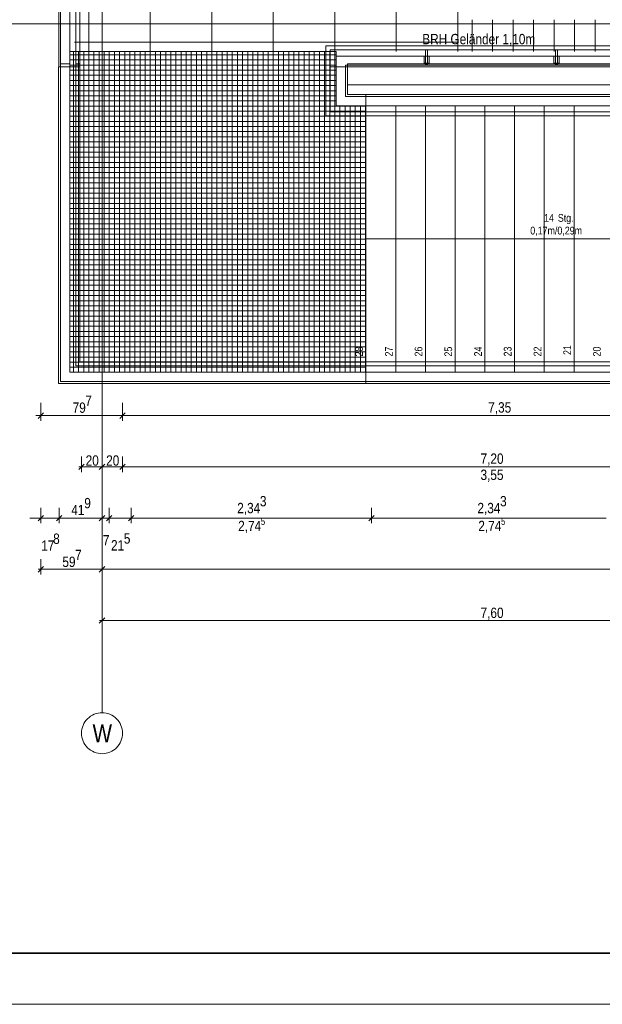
# Model space of a CAD drawing. Extents: x -1920 to 300, y 62 to 656.
# Tile 2 of 60: x -1824 to -1767, y 62 to 159. Entities that reach past the tile are written whole.
import ezdxf
from ezdxf.lldxf.tags import DXFTag

# ---------------------------------------------------------------- set-up
doc = ezdxf.new("R2010")
doc.units = 0
doc.layers.get('0').update_dxf_attribs({"lineweight": 35})
for name, color, linetype, lineweight, true_color in [('30 -33 Aussenwände- 7 Fassade_ Elemente', 7, 'Continuous', 9, 0x00aacc), ('30 -34 Innenwände- 6 Elemente', 7, 'Continuous', 9, 0xff6633), ('30 -35 Decken- 2.2 Treppen Außen', 7, 'Continuous', 9, 0x009999), ('30 -36 Dächer- 3 Dachbeläge', 7, 'Continuous', 15, 0x9999ff), ('30 -36 Dächer- 4 Dachbekleidungen', 7, 'Continuous', 9, 0xccccff), ('70 -72 Beschriftung- 1 Beschriftung allgemein', 7, 'Continuous', 9, 0xff6633), ('70 -76 Bemaßung- 2 Allgemein', 9, 'Continuous', 5, 0x808080)]:
    doc.layers.add(name, color=color, linetype=linetype, lineweight=lineweight, true_color=true_color)
for name, color, linetype, lineweight in [('60- 61 allgemeine Ausstattung- 4 Terrassen', 7, 'Continuous', 9), ('70 -71 Achsen- 1 Gebäudeachsen', 7, 'STRICHPUNKT2-A06G9HJF8I', 18), ('iwb_Plankopf Rahmen', 7, 'Continuous', 35), ('Keine-1', 7, 'Continuous', 15)]:
    doc.layers.add(name, color=color, linetype=linetype, lineweight=lineweight)
doc.styles.get("Standard").update_dxf_attribs({"font": 'ARIALN.TTF'})
tags = doc.linetypes.add('STRICHPUNKT2-A06G9HJF8I', pattern=[12.7, 6.35, -3.175, 0, -3.175]).pattern_tags.tags
tags[10:11] = [DXFTag(74, 4), DXFTag(75, 0), DXFTag(340, '0'), DXFTag(46, 0.0), DXFTag(50, 0.0), DXFTag(44, 0.0), DXFTag(45, 0.0)]
tags[8:9] = [DXFTag(74, 4), DXFTag(75, 0), DXFTag(340, '0'), DXFTag(46, 0.0), DXFTag(50, 0.0), DXFTag(44, 0.0), DXFTag(45, 0.0)]
tags[6:7] = [DXFTag(74, 4), DXFTag(75, 0), DXFTag(340, '0'), DXFTag(46, 0.0), DXFTag(50, 0.0), DXFTag(44, 0.0), DXFTag(45, 0.0)]
tags[4:5] = [DXFTag(74, 4), DXFTag(75, 0), DXFTag(340, '0'), DXFTag(46, 0.0), DXFTag(50, 0.0), DXFTag(44, 0.0), DXFTag(45, 0.0)]

# ---------------------------------------------------------------- blocks, each defined once
blk = doc.blocks.new('Referenz-A06G9HJH8I', base_point=(-1905.787, 86.892))
at = {"layer": '30 -33 Aussenwände- 7 Fassade_ Elemente', "color": 0, "linetype": 'Continuous', "ltscale": 0.13}
for p, q in [((-1820.031, 153.942), (-1820.031, 236.824)), ((-1820.081, 123.042), (-1820.081, 153.942)), ((-1820.081, 153.942), (-1820.031, 153.942)), ((-1667.731, 154.242), (-1791.881, 154.242)), ((-1791.881, 154.242), (-1791.881, 151.242)), ((-1791.881, 151.242), (-1790.081, 151.242)), ((-1790.081, 151.242), (-1790.081, 123.042)), ((-1790.081, 123.042), (-1820.081, 123.042))]:
    blk.add_line(p, q, dxfattribs=at)
at = {"layer": '30 -33 Aussenwände- 7 Fassade_ Elemente', "color": 0}
for p, q in [((-1791.881, 153.942), (-1740.531, 153.942)), ((-1791.881, 152.172), (-1791.881, 153.942)), ((-1740.531, 152.172), (-1791.881, 152.172))]:
    blk.add_line(p, q, dxfattribs=at)
at = {"layer": '30 -34 Innenwände- 6 Elemente', "color": 0, "linetype": 'Continuous', "ltscale": 0.13}
for p, q in [((-1819.881, 236.442), (-1819.881, 154.242)), ((-1818.981, 154.242), (-1818.981, 236.442)), ((-1818.381, 236.442), (-1818.381, 154.242)), ((-1817.981, 154.242), (-1817.981, 236.442)), ((-1668.031, 155.992), (-1793.981, 155.992)), ((-1793.981, 155.992), (-1793.981, 149.142)), ((-1793.581, 149.542), (-1793.581, 155.592)), ((-1793.581, 155.592), (-1668.031, 155.592)), ((-1668.031, 154.992), (-1792.981, 154.992)), ((-1792.981, 154.992), (-1792.981, 150.142)), ((-1819.881, 154.242), (-1818.981, 154.242)), ((-1819.881, 153.942), (-1819.881, 123.242)), ((-1818.981, 153.942), (-1819.881, 153.942)), ((-1818.981, 124.142), (-1818.981, 153.942)), ((-1818.381, 154.242), (-1817.981, 154.242)), ((-1818.381, 153.942), (-1818.381, 124.742)), ((-1817.981, 153.942), (-1818.381, 153.942)), ((-1817.981, 125.142), (-1817.981, 153.942)), ((-1792.081, 151.042), (-1792.081, 154.092)), ((-1792.081, 154.092), (-1668.031, 154.092)), ((-1790.081, 151.042), (-1792.081, 151.042)), ((-1790.081, 150.142), (-1790.081, 151.042)), ((-1792.981, 150.142), (-1790.081, 150.142)), ((-1793.981, 149.142), (-1790.081, 149.142)), ((-1790.081, 149.542), (-1793.581, 149.542)), ((-1790.081, 149.142), (-1790.081, 149.542)), ((-1790.081, 125.142), (-1817.981, 125.142)), ((-1790.081, 124.742), (-1790.081, 125.142)), ((-1790.081, 124.142), (-1818.981, 124.142)), ((-1818.381, 124.742), (-1790.081, 124.742)), ((-1790.081, 123.242), (-1790.081, 124.142)), ((-1819.881, 123.242), (-1790.081, 123.242))]:
    blk.add_line(p, q, dxfattribs=at)
at = {"layer": '30 -35 Decken- 2.2 Treppen Außen', "color": 0, "linetype": 'Continuous', "ltscale": 0.13}
for p, q in [((-1790.081, 151.242), (-1790.081, 123.042)), ((-1699.681, 151.242), (-1790.081, 151.242)), ((-1790.081, 151.242), (-1790.081, 150.142)), ((-1790.081, 151.042), (-1699.681, 151.042)), ((-1790.081, 150.142), (-1790.081, 151.042)), ((-1790.081, 150.142), (-1699.681, 150.142)), ((-1787.181, 150.142), (-1790.081, 150.142)), ((-1787.181, 150.142), (-1787.181, 124.142)), ((-1784.281, 150.142), (-1787.181, 150.142)), ((-1781.381, 150.142), (-1784.281, 150.142)), ((-1784.281, 150.142), (-1784.281, 124.142)), ((-1778.481, 150.142), (-1781.381, 150.142)), ((-1781.381, 150.142), (-1781.381, 124.142)), ((-1778.481, 150.142), (-1778.481, 124.142)), ((-1775.581, 150.142), (-1778.481, 150.142)), ((-1772.681, 150.142), (-1775.581, 150.142)), ((-1775.581, 150.142), (-1775.581, 124.142)), ((-1772.681, 150.142), (-1772.681, 124.142)), ((-1769.781, 150.142), (-1772.681, 150.142)), ((-1769.781, 150.142), (-1769.781, 124.142)), ((-1766.881, 150.142), (-1769.781, 150.142)), ((-1790.081, 149.142), (-1790.081, 149.542)), ((-1790.081, 149.542), (-1699.681, 149.542)), ((-1699.681, 149.142), (-1790.081, 149.142)), ((-1699.681, 137.142), (-1790.081, 137.142)), ((-1699.681, 125.142), (-1790.081, 125.142)), ((-1790.081, 125.142), (-1790.081, 124.742)), ((-1790.081, 124.742), (-1699.681, 124.742)), ((-1790.081, 124.142), (-1790.081, 123.242)), ((-1790.081, 124.142), (-1790.081, 123.042)), ((-1699.681, 124.142), (-1790.081, 124.142)), ((-1787.181, 124.142), (-1790.081, 124.142)), ((-1784.281, 124.142), (-1787.181, 124.142)), ((-1781.381, 124.142), (-1784.281, 124.142)), ((-1778.481, 124.142), (-1781.381, 124.142)), ((-1775.581, 124.142), (-1778.481, 124.142)), ((-1772.681, 124.142), (-1775.581, 124.142)), ((-1769.781, 124.142), (-1772.681, 124.142)), ((-1766.881, 124.142), (-1769.781, 124.142)), ((-1790.081, 123.242), (-1699.681, 123.242)), ((-1790.081, 123.042), (-1699.681, 123.042))]:
    blk.add_line(p, q, dxfattribs=at)
at = {"layer": '30 -35 Decken- 2.2 Treppen Außen', "color": 0, "linetype": 'Continuous', "lineweight": 5, "ltscale": 0.13}
for p, q in [((-1790.081, 137.142), (-1790.051, 137.151)), ((-1790.051, 137.134), (-1790.081, 137.142)), ((-1790.051, 137.151), (-1790.051, 137.134))]:
    blk.add_line(p, q, dxfattribs=at)
at = {"layer": '30 -36 Dächer- 3 Dachbeläge', "color": 0, "linetype": 'Continuous', "ltscale": 0.15}
for p, q in [((-1820.031, 236.442), (-1820.031, 153.942)), ((-1818.381, 155.442), (-1818.381, 236.442)), ((-1817.981, 155.442), (-1818.381, 155.442)), ((-1817.981, 153.942), (-1817.981, 155.442)), ((-1793.581, 155.592), (-1668.031, 155.592)), ((-1793.581, 153.942), (-1793.581, 155.592)), ((-1820.031, 153.942), (-1817.981, 153.942)), ((-1668.031, 153.942), (-1793.581, 153.942))]:
    blk.add_line(p, q, dxfattribs=at)
at = {"layer": '30 -36 Dächer- 3 Dachbeläge', "color": 0, "lineweight": 9}
for p, q in [((-1784.064, 154.292), (-1784.264, 154.292)), ((-1784.264, 154.292), (-1784.264, 154.092)), ((-1784.064, 154.092), (-1784.064, 154.292)), ((-1771.397, 154.292), (-1771.597, 154.292)), ((-1771.597, 154.292), (-1771.597, 154.092)), ((-1771.397, 154.092), (-1771.397, 154.292))]:
    blk.add_line(p, q, dxfattribs=at)
at = {"layer": '30 -36 Dächer- 3 Dachbeläge', "color": 0, "lineweight": 0}
for points in [[(-1784.264, 154.092), (-1784.264, 154.292), (-1784.064, 154.092)], [(-1784.064, 154.092), (-1784.264, 154.292), (-1784.064, 154.292)], [(-1771.597, 154.092), (-1771.597, 154.292), (-1771.397, 154.092)], [(-1771.397, 154.092), (-1771.597, 154.292), (-1771.397, 154.292)]]:
    blk.add_solid(points, dxfattribs=at)
at = {"layer": '30 -36 Dächer- 4 Dachbekleidungen', "color": 0, "linetype": 'Continuous', "ltscale": 0.13}
for p, q in [((-1819.881, 153.942), (-1819.881, 236.442)), ((-1818.981, 236.442), (-1818.981, 153.942)), ((-1818.381, 153.942), (-1818.381, 236.442)), ((-1817.981, 236.442), (-1817.981, 153.942)), ((-1668.031, 155.992), (-1793.981, 155.992)), ((-1793.981, 155.992), (-1793.981, 149.142)), ((-1793.581, 149.542), (-1793.581, 155.592)), ((-1793.581, 155.592), (-1668.031, 155.592)), ((-1668.031, 154.992), (-1792.981, 154.992)), ((-1792.981, 154.992), (-1792.981, 150.142)), ((-1784.414, 154.992), (-1784.414, 154.292)), ((-1784.064, 155.592), (-1784.264, 155.592)), ((-1784.264, 155.592), (-1784.264, 154.992)), ((-1784.264, 154.292), (-1784.264, 154.992)), ((-1784.064, 154.992), (-1784.064, 155.592)), ((-1784.064, 154.992), (-1784.064, 154.292)), ((-1783.914, 154.992), (-1783.914, 154.292)), ((-1771.747, 154.992), (-1771.747, 154.292)), ((-1771.397, 155.592), (-1771.597, 155.592)), ((-1771.597, 155.592), (-1771.597, 154.992)), ((-1771.597, 154.292), (-1771.597, 154.992)), ((-1771.397, 154.992), (-1771.397, 155.592)), ((-1771.397, 154.992), (-1771.397, 154.292)), ((-1771.247, 154.992), (-1771.247, 154.292)), ((-1818.981, 153.942), (-1819.881, 153.942)), ((-1817.981, 153.942), (-1818.381, 153.942)), ((-1792.081, 151.042), (-1792.081, 154.092)), ((-1792.081, 154.092), (-1668.031, 154.092)), ((-1784.414, 154.292), (-1784.264, 154.292)), ((-1784.064, 154.292), (-1784.264, 154.292)), ((-1783.914, 154.292), (-1784.064, 154.292)), ((-1771.747, 154.292), (-1771.597, 154.292)), ((-1771.397, 154.292), (-1771.597, 154.292)), ((-1771.247, 154.292), (-1771.397, 154.292)), ((-1790.081, 151.042), (-1792.081, 151.042)), ((-1790.081, 150.142), (-1790.081, 151.042)), ((-1792.981, 150.142), (-1790.081, 150.142)), ((-1793.981, 149.142), (-1790.081, 149.142)), ((-1790.081, 149.542), (-1793.581, 149.542)), ((-1790.081, 149.142), (-1790.081, 149.542))]:
    blk.add_line(p, q, dxfattribs=at)
at = {"layer": '60- 61 allgemeine Ausstattung- 4 Terrassen', "color": 0}
for p, q in [((-1817.131, 155.442), (-1817.131, 236.442)), ((-1811.131, 155.442), (-1811.131, 234.672)), ((-1805.131, 155.442), (-1805.131, 234.672)), ((-1799.131, 155.442), (-1799.131, 234.672)), ((-1793.131, 155.442), (-1793.131, 234.672)), ((-1787.131, 155.442), (-1787.131, 234.672)), ((-1781.131, 155.442), (-1781.131, 234.672)), ((-1779.731, 155.442), (-1779.731, 158.542)), ((-1777.731, 155.442), (-1777.731, 158.542)), ((-1775.731, 155.442), (-1775.731, 158.542)), ((-1773.731, 155.442), (-1773.731, 158.542)), ((-1771.731, 155.442), (-1771.731, 158.542)), ((-1769.731, 155.442), (-1769.731, 158.542)), ((-1767.731, 155.442), (-1767.731, 158.542)), ((-1818.531, 156.342), (-1781.131, 156.342)), ((-1792.981, 155.442), (-1818.981, 155.442)), ((-1818.981, 155.442), (-1818.981, 124.142)), ((-1818.981, 155.113), (-1792.981, 155.113)), ((-1818.621, 124.142), (-1818.621, 155.442)), ((-1818.121, 124.142), (-1818.121, 155.442)), ((-1817.621, 124.142), (-1817.621, 155.442)), ((-1817.121, 124.142), (-1817.121, 155.442)), ((-1816.621, 124.142), (-1816.621, 155.442)), ((-1816.121, 124.142), (-1816.121, 155.442)), ((-1815.621, 124.142), (-1815.621, 155.442)), ((-1815.121, 124.142), (-1815.121, 155.442)), ((-1814.621, 124.142), (-1814.621, 155.442)), ((-1814.121, 124.142), (-1814.121, 155.442)), ((-1813.621, 124.142), (-1813.621, 155.442)), ((-1813.121, 124.142), (-1813.121, 155.442)), ((-1812.621, 124.142), (-1812.621, 155.442)), ((-1812.121, 124.142), (-1812.121, 155.442)), ((-1811.621, 124.142), (-1811.621, 155.442)), ((-1811.121, 124.142), (-1811.121, 155.442)), ((-1810.621, 124.142), (-1810.621, 155.442)), ((-1810.121, 124.142), (-1810.121, 155.442)), ((-1809.621, 124.142), (-1809.621, 155.442)), ((-1809.121, 124.142), (-1809.121, 155.442)), ((-1808.621, 124.142), (-1808.621, 155.442)), ((-1808.121, 124.142), (-1808.121, 155.442)), ((-1807.621, 124.142), (-1807.621, 155.442)), ((-1807.121, 124.142), (-1807.121, 155.442)), ((-1806.621, 124.142), (-1806.621, 155.442)), ((-1806.121, 124.142), (-1806.121, 155.442)), ((-1805.621, 124.142), (-1805.621, 155.442)), ((-1805.121, 124.142), (-1805.121, 155.442)), ((-1804.621, 124.142), (-1804.621, 155.442)), ((-1804.121, 124.142), (-1804.121, 155.442)), ((-1803.621, 124.142), (-1803.621, 155.442)), ((-1803.121, 124.142), (-1803.121, 155.442)), ((-1802.621, 124.142), (-1802.621, 155.442)), ((-1802.121, 124.142), (-1802.121, 155.442)), ((-1801.621, 124.142), (-1801.621, 155.442)), ((-1801.121, 124.142), (-1801.121, 155.442)), ((-1800.621, 124.142), (-1800.621, 155.442)), ((-1800.121, 124.142), (-1800.121, 155.442)), ((-1799.621, 124.142), (-1799.621, 155.442)), ((-1799.121, 124.142), (-1799.121, 155.442)), ((-1798.621, 124.142), (-1798.621, 155.442)), ((-1798.121, 124.142), (-1798.121, 155.442)), ((-1797.621, 124.142), (-1797.621, 155.442)), ((-1797.121, 124.142), (-1797.121, 155.442)), ((-1796.621, 124.142), (-1796.621, 155.442)), ((-1796.121, 124.142), (-1796.121, 155.442)), ((-1795.621, 124.142), (-1795.621, 155.442)), ((-1795.121, 124.142), (-1795.121, 155.442)), ((-1794.621, 124.142), (-1794.621, 155.442)), ((-1794.121, 124.142), (-1794.121, 155.442)), ((-1793.621, 124.142), (-1793.621, 155.442)), ((-1793.121, 124.142), (-1793.121, 155.442)), ((-1792.981, 150.142), (-1792.981, 155.442)), ((-1818.981, 154.613), (-1792.981, 154.613)), ((-1818.981, 154.113), (-1792.981, 154.113)), ((-1818.981, 153.613), (-1792.981, 153.613)), ((-1818.981, 153.113), (-1792.981, 153.113)), ((-1818.981, 152.613), (-1792.981, 152.613)), ((-1818.981, 152.113), (-1792.981, 152.113)), ((-1818.981, 151.613), (-1792.981, 151.613)), ((-1818.981, 151.113), (-1792.981, 151.113)), ((-1818.981, 150.613), (-1792.981, 150.613)), ((-1818.981, 150.113), (-1790.081, 150.113)), ((-1790.081, 150.142), (-1792.981, 150.142)), ((-1792.621, 124.142), (-1792.621, 150.142)), ((-1792.121, 124.142), (-1792.121, 150.142)), ((-1791.621, 124.142), (-1791.621, 150.142)), ((-1791.121, 124.142), (-1791.121, 150.142)), ((-1790.621, 124.142), (-1790.621, 150.142)), ((-1790.121, 124.142), (-1790.121, 150.142)), ((-1790.081, 124.142), (-1790.081, 150.142)), ((-1818.981, 149.613), (-1790.081, 149.613)), ((-1818.981, 149.113), (-1790.081, 149.113)), ((-1818.981, 148.613), (-1790.081, 148.613)), ((-1818.981, 148.113), (-1790.081, 148.113)), ((-1818.981, 147.613), (-1790.081, 147.613)), ((-1818.981, 147.113), (-1790.081, 147.113)), ((-1818.981, 146.613), (-1790.081, 146.613)), ((-1818.981, 146.113), (-1790.081, 146.113)), ((-1818.981, 145.613), (-1790.081, 145.613)), ((-1818.981, 145.113), (-1790.081, 145.113)), ((-1818.981, 144.613), (-1790.081, 144.613)), ((-1818.981, 144.113), (-1790.081, 144.113)), ((-1818.981, 143.613), (-1790.081, 143.613)), ((-1818.981, 143.113), (-1790.081, 143.113)), ((-1818.981, 142.613), (-1790.081, 142.613)), ((-1818.981, 142.113), (-1790.081, 142.113)), ((-1818.981, 141.613), (-1790.081, 141.613)), ((-1818.981, 141.113), (-1790.081, 141.113)), ((-1818.981, 140.613), (-1790.081, 140.613)), ((-1818.981, 140.113), (-1790.081, 140.113)), ((-1818.981, 139.613), (-1790.081, 139.613)), ((-1818.981, 139.113), (-1790.081, 139.113)), ((-1818.981, 138.613), (-1790.081, 138.613)), ((-1818.981, 138.113), (-1790.081, 138.113)), ((-1818.981, 137.613), (-1790.081, 137.613)), ((-1818.981, 137.113), (-1790.081, 137.113)), ((-1818.981, 136.613), (-1790.081, 136.613)), ((-1818.981, 136.113), (-1790.081, 136.113)), ((-1818.981, 135.613), (-1790.081, 135.613)), ((-1818.981, 135.113), (-1790.081, 135.113)), ((-1818.981, 134.613), (-1790.081, 134.613)), ((-1818.981, 134.113), (-1790.081, 134.113)), ((-1818.981, 133.613), (-1790.081, 133.613)), ((-1818.981, 133.113), (-1790.081, 133.113)), ((-1818.981, 132.613), (-1790.081, 132.613)), ((-1818.981, 132.113), (-1790.081, 132.113)), ((-1818.981, 131.613), (-1790.081, 131.613)), ((-1818.981, 131.113), (-1790.081, 131.113)), ((-1818.981, 130.613), (-1790.081, 130.613)), ((-1818.981, 130.113), (-1790.081, 130.113)), ((-1818.981, 129.613), (-1790.081, 129.613)), ((-1818.981, 129.113), (-1790.081, 129.113)), ((-1818.981, 128.613), (-1790.081, 128.613)), ((-1818.981, 128.113), (-1790.081, 128.113)), ((-1818.981, 127.613), (-1790.081, 127.613)), ((-1818.981, 127.113), (-1790.081, 127.113)), ((-1818.981, 126.613), (-1790.081, 126.613)), ((-1818.981, 126.113), (-1790.081, 126.113)), ((-1818.981, 125.613), (-1790.081, 125.613)), ((-1818.981, 125.113), (-1790.081, 125.113)), ((-1818.981, 124.613), (-1790.081, 124.613)), ((-1818.981, 124.142), (-1790.081, 124.142))]:
    blk.add_line(p, q, dxfattribs=at)
at = {"layer": '70 -71 Achsen- 1 Gebäudeachsen', "color": 0, "linetype": 'STRICHPUNKT2-A06G9HJF8I', "ltscale": 0.18}
for p, q in [((-1815.831, 590.612), (-1815.831, 90.892)), ((-1858.301, 158.142), (-23.361, 158.142))]:
    blk.add_line(p, q, dxfattribs=at)
at = {"layer": '70 -71 Achsen- 1 Gebäudeachsen', "color": 0, "linetype": 'Continuous', "ltscale": 0.18}
for p, q in [((-1817.245, 90.307), (-1817.099, 90.438)), ((-1817.099, 90.438), (-1816.942, 90.555)), ((-1816.942, 90.555), (-1816.773, 90.656)), ((-1816.773, 90.656), (-1816.596, 90.74)), ((-1816.596, 90.74), (-1816.411, 90.806)), ((-1816.411, 90.806), (-1816.221, 90.854)), ((-1816.221, 90.854), (-1816.027, 90.883)), ((-1816.027, 90.883), (-1815.831, 90.892)), ((-1815.831, 90.892), (-1815.635, 90.883)), ((-1815.635, 90.883), (-1815.44, 90.854)), ((-1815.44, 90.854), (-1815.25, 90.806)), ((-1815.25, 90.806), (-1815.065, 90.74)), ((-1815.065, 90.74), (-1814.888, 90.656)), ((-1814.888, 90.656), (-1814.719, 90.555)), ((-1814.719, 90.555), (-1814.562, 90.438)), ((-1814.562, 90.438), (-1814.416, 90.307)), ((-1817.792, 89.283), (-1817.745, 89.473)), ((-1817.745, 89.473), (-1817.678, 89.658)), ((-1817.678, 89.658), (-1817.594, 89.835)), ((-1817.594, 89.835), (-1817.494, 90.004)), ((-1817.494, 90.004), (-1817.377, 90.161)), ((-1817.377, 90.161), (-1817.245, 90.307)), ((-1814.416, 90.307), (-1814.285, 90.161)), ((-1814.285, 90.161), (-1814.168, 90.004)), ((-1814.168, 90.004), (-1814.067, 89.835)), ((-1814.067, 89.835), (-1813.983, 89.658)), ((-1813.983, 89.658), (-1813.917, 89.473)), ((-1813.917, 89.473), (-1813.869, 89.283)), ((-1817.831, 88.892), (-1817.821, 89.088)), ((-1817.821, 88.696), (-1817.831, 88.892)), ((-1817.821, 89.088), (-1817.792, 89.283)), ((-1817.792, 88.502), (-1817.821, 88.696)), ((-1817.745, 88.312), (-1817.792, 88.502)), ((-1813.869, 88.502), (-1813.917, 88.312)), ((-1813.869, 89.283), (-1813.84, 89.088)), ((-1813.84, 88.696), (-1813.869, 88.502)), ((-1813.84, 89.088), (-1813.831, 88.892)), ((-1813.831, 88.892), (-1813.84, 88.696)), ((-1817.678, 88.127), (-1817.745, 88.312)), ((-1817.594, 87.95), (-1817.678, 88.127)), ((-1817.494, 87.781), (-1817.594, 87.95)), ((-1817.377, 87.624), (-1817.494, 87.781)), ((-1817.245, 87.478), (-1817.377, 87.624)), ((-1817.099, 87.346), (-1817.245, 87.478)), ((-1814.416, 87.478), (-1814.562, 87.346)), ((-1814.285, 87.624), (-1814.416, 87.478)), ((-1814.168, 87.781), (-1814.285, 87.624)), ((-1814.067, 87.95), (-1814.168, 87.781)), ((-1813.983, 88.127), (-1814.067, 87.95)), ((-1813.917, 88.312), (-1813.983, 88.127)), ((-1816.942, 87.23), (-1817.099, 87.346)), ((-1816.773, 87.129), (-1816.942, 87.23)), ((-1816.596, 87.045), (-1816.773, 87.129)), ((-1816.411, 86.979), (-1816.596, 87.045)), ((-1816.221, 86.931), (-1816.411, 86.979)), ((-1816.027, 86.902), (-1816.221, 86.931)), ((-1815.831, 86.892), (-1816.027, 86.902)), ((-1815.635, 86.902), (-1815.831, 86.892)), ((-1815.44, 86.931), (-1815.635, 86.902)), ((-1815.25, 86.979), (-1815.44, 86.931)), ((-1815.065, 87.045), (-1815.25, 86.979)), ((-1814.888, 87.129), (-1815.065, 87.045)), ((-1814.719, 87.23), (-1814.888, 87.129)), ((-1814.562, 87.346), (-1814.719, 87.23))]:
    blk.add_line(p, q, dxfattribs=at)
at = {"layer": '70 -76 Bemaßung- 2 Allgemein', "color": 0, "linetype": 'Continuous', "ltscale": 0.13}
for p, q in [((-1821.801, 121.142), (-1821.801, 119.392)), ((-1813.831, 121.142), (-1813.831, 119.392)), ((-1813.831, 121.142), (-1813.831, 119.392)), ((-1822.301, 119.892), (-1821.27, 119.892)), ((-1814.361, 119.892), (-1821.27, 119.892)), ((-1813.331, 119.892), (-1814.361, 119.892)), ((-1814.331, 119.892), (-1813.3, 119.892)), ((-1740.861, 119.892), (-1813.3, 119.892)), ((-1817.831, 115.892), (-1817.831, 114.392)), ((-1815.831, 115.892), (-1815.831, 114.392)), ((-1815.831, 115.892), (-1815.831, 114.392)), ((-1813.831, 115.892), (-1813.831, 114.392)), ((-1813.831, 115.892), (-1813.831, 114.392)), ((-1818.096, 114.627), (-1817.565, 115.158)), ((-1818.081, 114.892), (-1817.3, 114.892)), ((-1816.361, 114.892), (-1817.3, 114.892)), ((-1815.581, 114.892), (-1816.361, 114.892)), ((-1816.096, 114.627), (-1815.565, 115.158)), ((-1815.565, 115.158), (-1816.096, 114.627)), ((-1816.081, 114.892), (-1815.3, 114.892)), ((-1814.361, 114.892), (-1815.3, 114.892)), ((-1813.581, 114.892), (-1814.361, 114.892)), ((-1814.096, 114.627), (-1813.565, 115.158)), ((-1813.565, 115.158), (-1814.096, 114.627)), ((-1814.081, 114.892), (-1813.3, 114.892)), ((-1742.361, 114.892), (-1813.3, 114.892)), ((-1821.801, 110.892), (-1821.801, 109.392)), ((-1820.021, 110.892), (-1820.021, 109.392)), ((-1820.021, 110.892), (-1820.021, 109.392)), ((-1815.831, 110.892), (-1815.831, 109.392)), ((-1815.831, 110.892), (-1815.831, 109.392)), ((-1815.131, 110.892), (-1815.131, 109.392)), ((-1815.131, 110.892), (-1815.131, 109.392)), ((-1812.981, 110.892), (-1812.981, 109.392)), ((-1812.981, 110.892), (-1812.981, 109.392)), ((-1789.547, 110.892), (-1789.547, 109.392)), ((-1789.547, 110.892), (-1789.547, 109.392)), ((-1822.331, 109.892), (-1822.861, 109.892)), ((-1821.551, 109.892), (-1822.331, 109.892)), ((-1821.535, 110.158), (-1822.066, 109.627)), ((-1820.021, 109.892), (-1821.801, 109.892)), ((-1820.286, 109.627), (-1819.755, 110.158)), ((-1820.286, 109.627), (-1819.755, 110.158)), ((-1820.271, 109.892), (-1819.49, 109.892)), ((-1820.271, 109.892), (-1819.49, 109.892)), ((-1819.49, 109.892), (-1818.96, 109.892)), ((-1816.361, 109.892), (-1819.49, 109.892)), ((-1816.361, 109.892), (-1816.891, 109.892)), ((-1815.581, 109.892), (-1816.361, 109.892)), ((-1815.581, 109.892), (-1816.361, 109.892)), ((-1815.661, 109.892), (-1816.191, 109.892)), ((-1815.565, 110.158), (-1816.096, 109.627)), ((-1815.565, 110.158), (-1816.096, 109.627)), ((-1815.131, 109.892), (-1815.831, 109.892)), ((-1814.881, 109.892), (-1815.661, 109.892)), ((-1815.396, 109.627), (-1814.865, 110.158)), ((-1814.865, 110.158), (-1815.396, 109.627)), ((-1815.381, 109.892), (-1814.6, 109.892)), ((-1812.981, 109.892), (-1815.131, 109.892)), ((-1814.6, 109.892), (-1814.07, 109.892)), ((-1813.246, 109.627), (-1812.715, 110.158)), ((-1813.246, 109.627), (-1812.715, 110.158)), ((-1813.231, 109.892), (-1812.45, 109.892)), ((-1813.231, 109.892), (-1812.45, 109.892)), ((-1812.45, 109.892), (-1811.92, 109.892)), ((-1790.078, 109.892), (-1812.45, 109.892)), ((-1789.297, 109.892), (-1790.078, 109.892)), ((-1789.813, 109.627), (-1789.282, 110.158)), ((-1789.282, 110.158), (-1789.813, 109.627)), ((-1789.797, 109.892), (-1789.017, 109.892)), ((-1766.644, 109.892), (-1789.017, 109.892)), ((-1821.801, 105.892), (-1821.801, 104.392)), ((-1815.831, 105.892), (-1815.831, 104.392)), ((-1815.831, 105.892), (-1815.831, 104.392)), ((-1822.066, 104.627), (-1821.535, 105.158)), ((-1822.051, 104.892), (-1821.27, 104.892)), ((-1816.361, 104.892), (-1821.27, 104.892)), ((-1815.581, 104.892), (-1816.361, 104.892)), ((-1816.096, 104.627), (-1815.565, 105.158)), ((-1815.565, 105.158), (-1816.096, 104.627)), ((-1816.081, 104.892), (-1815.3, 104.892)), ((-1670.331, 104.892), (-1815.3, 104.892)), ((-1816.096, 99.627), (-1815.565, 100.158)), ((-1815.831, 100.892), (-1815.831, 99.392)), ((-1816.081, 99.892), (-1815.3, 99.892)), ((-1740.361, 99.892), (-1815.3, 99.892))]:
    blk.add_line(p, q, dxfattribs=at)
at = {"layer": '70 -76 Bemaßung- 2 Allgemein', "color": 0, "linetype": 'Continuous', "lineweight": 20, "ltscale": 0.2}
for p, q in [((-1822.066, 119.627), (-1821.535, 120.158)), ((-1813.565, 120.158), (-1814.096, 119.627)), ((-1814.096, 119.627), (-1813.565, 120.158))]:
    blk.add_line(p, q, dxfattribs=at)
at = {"layer": 'Keine-1', "color": 0}
blk.add_line((-1791.881, 151.242), (-1791.881, 153.942), dxfattribs=at)
at = {"layer": '30 -35 Decken- 2.2 Treppen Außen', "color": 0, "linetype": 'ByBlock', "ltscale": 0.13, "char_height": 0.75516, "attachment_point": 1}
for s, insert, rotation in [('{\\fArial Narrow;14}', (-1772.706, 139.572), 0.001), ('{\\fArial Narrow;Stg.}', (-1771.359, 139.572), 0.001), ('{\\fArial Narrow;0,17m/0,29m}', (-1774.049, 138.332), 0.001), ('{\\fArial Narrow;21}', (-1770.821, 125.814), 90.001), ('{\\fArial Narrow;28}', (-1791.133, 125.667), 90.001), ('{\\fArial Narrow;27}', (-1788.221, 125.669), 90.001), ('{\\fArial Narrow;26}', (-1785.333, 125.669), 90.001), ('{\\fArial Narrow;25}', (-1782.433, 125.663), 90.001), ('{\\fArial Narrow;24}', (-1779.521, 125.672), 90.001), ('{\\fArial Narrow;23}', (-1776.633, 125.669), 90.001), ('{\\fArial Narrow;22}', (-1773.721, 125.676), 90.001), ('{\\fArial Narrow;20}', (-1767.933, 125.67), 90.001)]:
    blk.add_mtext(s, dxfattribs=dict(at, insert=insert, rotation=rotation))
at = {"layer": '70 -71 Achsen- 1 Gebäudeachsen', "color": 0, "linetype": 'Continuous', "ltscale": 0.18, "insert": (-1816.758, 89.773), "char_height": 1.76205, "attachment_point": 1}
blk.add_mtext('{\\fArial Narrow;W}', dxfattribs=at)
at = {"layer": '70 -72 Beschriftung- 1 Beschriftung allgemein', "color": 0, "linetype": 'Continuous', "ltscale": 0.13, "insert": (-1784.59, 157.152), "char_height": 1.00689, "attachment_point": 1}
blk.add_mtext('{\\fArial Narrow;BRH Geländer 1,10m}', dxfattribs=at)
at = {"layer": '70 -76 Bemaßung- 2 Allgemein', "color": 0, "linetype": 'Continuous', "ltscale": 0.13, "attachment_point": 1}
for s, insert, char_height in [('{\\fArial Narrow;79}', (-1818.698, 121.177), 1.00689), ('{\\fArial Narrow;7}', (-1817.468, 121.848), 1.00689), ('{\\fArial Narrow;7,35}', (-1778.153, 121.2), 1.00689), ('{\\fArial Narrow;20}', (-1817.429, 116.018), 1.00689), ('{\\fArial Narrow;20}', (-1815.429, 116.018), 1.00689), ('{\\fArial Narrow;7,20}', (-1778.9, 116.2), 1.00689), ('{\\fArial Narrow;3,55}', (-1778.906, 114.624), 1.00689), ('{\\fArial Narrow;9}', (-1817.562, 111.857), 1.00689), ('{\\fArial Narrow;3}', (-1800.428, 112.048), 1.00689), ('{\\fArial Narrow;3}', (-1776.995, 112.048), 1.00689), ('{\\fArial Narrow;41}', (-1818.833, 111.186), 1.00689), ('{\\fArial Narrow;2,34}', (-1802.641, 111.377), 1.00689), ('{\\fArial Narrow;2,34}', (-1779.208, 111.377), 1.00689), ('{\\fArial Narrow;2,74}', (-1802.553, 109.625), 1.00689), ('{\\fArial Narrow;5}', (-1800.34, 109.905), 0.67129), ('{\\fArial Narrow;2,74}', (-1779.119, 109.625), 1.00689), ('{\\fArial Narrow;5}', (-1776.906, 109.905), 0.67129), ('{\\fArial Narrow;17}', (-1821.762, 107.708), 1.00689), ('{\\fArial Narrow;8}', (-1820.602, 108.38), 1.00689), ('{\\fArial Narrow;7}', (-1815.748, 108.236), 1.00689), ('{\\fArial Narrow;21}', (-1814.954, 107.736), 1.00689), ('{\\fArial Narrow;5}', (-1813.704, 108.407), 1.00689), ('{\\fArial Narrow;7}', (-1818.465, 106.798), 1.00689), ('{\\fArial Narrow;59}', (-1819.701, 106.127), 1.00689), ('{\\fArial Narrow;7,60}', (-1778.9, 101.15), 1.00689)]:
    blk.add_mtext(s, dxfattribs=dict(at, insert=insert, char_height=char_height))

msp = doc.modelspace()

# ---------------------------------------------------------------- linework, layer by layer
at = {"layer": 'iwb_Plankopf Rahmen', "color": 8, "lineweight": 13, "ltscale": 0.13, "true_color": 0x808080}
msp.add_lwpolyline([(300.353, 62.433), (-1919.647, 62.433), (-1919.647, 656.433), (300.353, 656.433), (300.353, 62.433)], close=True, dxfattribs=at)
at = {"layer": 'iwb_Plankopf Rahmen', "ltscale": 0.35}
msp.add_lwpolyline([(-1899.647, 67.433), (-1899.647, 651.433), (295.353, 651.433), (295.353, 67.433), (-739.647, 67.433), (-1899.647, 67.433)], close=True, dxfattribs=at)

# ---------------------------------------------------------------- block references
at = {"color": 8, "lineweight": 25, "ltscale": 0.25, "true_color": 0x808080}
msp.add_blockref('Referenz-A06G9HJH8I', (-1905.787, 86.892), dxfattribs=at)

doc.saveas('drawing.dxf')
